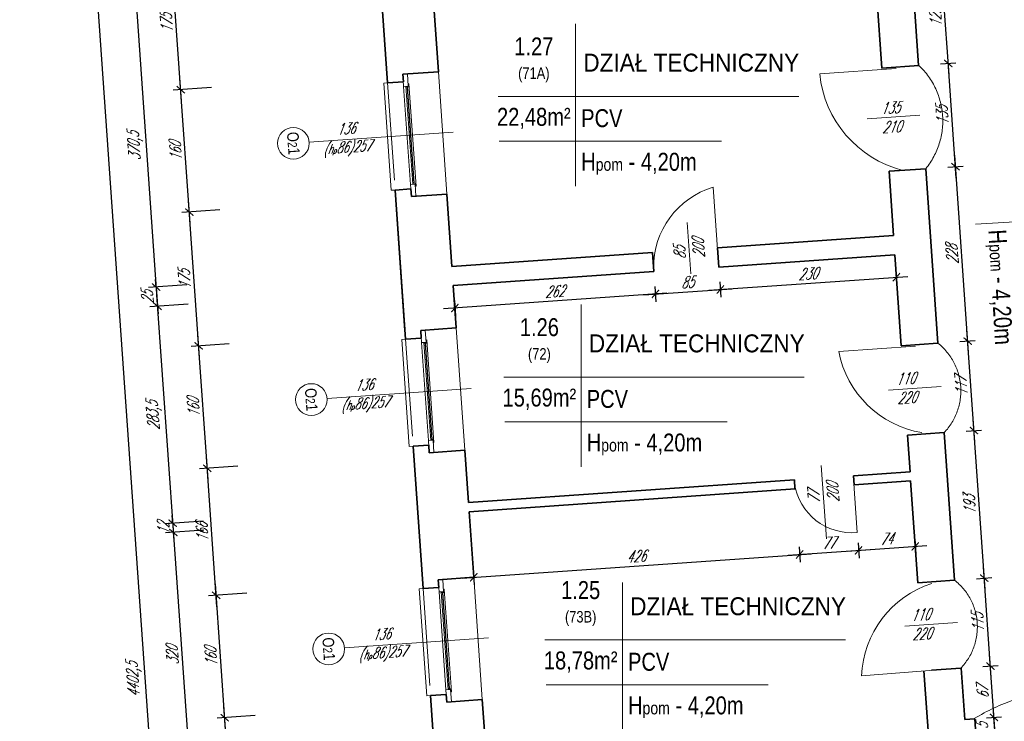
# Model space of a CAD drawing. Header units: millimetres. Extents: x 402 to 79005, y -7782 to 89952.
# Tile 157 of 256: x 21486 to 22769, y 30546 to 31461. Entities that reach past the tile are written whole.
import ezdxf

# ---------------------------------------------------------------- set-up
doc = ezdxf.new("R2010")
doc.units = ezdxf.units.MM
doc.header["$LTSCALE"] = 10
doc.linetypes.add('DASHED', pattern=[19.05, 12.7, -6.35])
doc.layers.get('0').update_dxf_attribs({"lineweight": 0})
doc.layers.get('Defpoints').update_dxf_attribs({"color": 253})
for name, color, linetype, lineweight in [('01 parter - ściany', 253, 'Continuous', 35), ('03-01_okna', 253, 'Continuous', 15), ('03_drzwi', 253, 'Continuous', 15), ('04-1_widok', 253, 'Continuous', 5), ('04-2_nad', 253, 'DASHED', 5), ('05-01_wymiary', 253, 'Continuous', 5), ('05-03_opis', 253, 'Continuous', 5)]:
    doc.layers.add(name, color=color, linetype=linetype, lineweight=lineweight)
doc.styles.add('ariel', font='ARIAL.TTF', dxfattribs={"width": 0.8})
doc.styles.add('ariel_wym', font='simplex.shx', dxfattribs={"width": 0.65, "oblique": 25})
doc.dimstyles.new('ariel 50', dxfattribs={"dimtxt": 15, "dimasz": 10, "dimexe": 10, "dimexo": 0, "dimgap": 5, "dimtad": 1, "dimdec": 1, "dimrnd": 0.5, "dimtxsty": 'ariel_wym', "dimblk": 'ARCHTICK', "dimcen": 2.5, "dimdle": 15, "dimazin": 0, "dimtfac": 1, "dimtdec": 1, "dimtix": 1, "dimtmove": 0, "dimatfit": 3, "dimldrblk": 'DOT', "dimfxl": 0, "dimarcsym": 0})
doc.dimstyles.new('ariel 50 wnętrze', dxfattribs={"dimtxt": 15, "dimasz": 10, "dimexe": 10, "dimexo": 0, "dimgap": 5, "dimtad": 1, "dimdec": 1, "dimrnd": 0.5, "dimtxsty": 'ariel_wym', "dimblk": 'ARCHTICK', "dimcen": 2.5, "dimdle": 15, "dimazin": 0, "dimtfac": 1, "dimtdec": 1, "dimtix": 1, "dimtmove": 0, "dimatfit": 3, "dimldrblk": 'DOT', "dimfxl": 0, "dimarcsym": 0})

# ---------------------------------------------------------------- blocks, each defined once
blk = doc.blocks.new('_ArchTick')
at = {"color": 0, "linetype": 'ByBlock', "const_width": 0.15}
blk.add_lwpolyline([(-0.5, -0.5), (0.5, 0.5)], dxfattribs=at)
blk = doc.blocks.new('*D1487')
at = {"layer": '05-01_wymiary', "color": 0, "lineweight": -2}
for p, q in [((21765.4, 30372.6), (21751.9, 30565.6)), ((21792.8, 30553.4), (21743, 30549.9)), ((21804.2, 30390.3), (21754.4, 30386.8))]:
    blk.add_line(p, q, dxfattribs=at)
at = {"layer": 'Defpoints', "color": 0}
for p in [(22088.7, 30574.1), (21752.9, 30550.6), (22100.1, 30411)]:
    blk.add_point(p, dxfattribs=at)
at = {"layer": '05-01_wymiary', "color": 0, "lineweight": -2, "xscale": 10, "yscale": 10, "zscale": 10}
for p, rotation in [((21752.9, 30550.6), 94.000000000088), ((21764.3, 30387.5), 274.000000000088)]:
    blk.add_blockref('_ArchTick', p, dxfattribs=dict(at, rotation=rotation))
at = {"layer": '05-01_wymiary', "color": 0, "insert": (21744.7, 30468.1), "char_height": 15, "attachment_point": 5, "rotation": 94, "style": 'ariel_wym'}
blk.add_mtext('163,5', dxfattribs=at)
blk = doc.blocks.new('_Dot')
at = {"color": 0, "linetype": 'ByBlock', "lineweight": -2}
blk.add_line((-0.5, 0), (-1, 0), dxfattribs=at)
at = {"color": 0, "linetype": 'ByBlock', "const_width": 0.5}
blk.add_lwpolyline([(-0.25, 0, 1), (0.25, 0, 1)], format="xyb", close=True, dxfattribs=at)
blk = doc.blocks.new('*D1488')
at = {"layer": '05-01_wymiary', "color": 0, "lineweight": -2}
for p, q in [((21754, 30535.7), (21740.7, 30725.2)), ((21781.7, 30713), (21731.8, 30709.5)), ((21792.8, 30553.4), (21743, 30549.9))]:
    blk.add_line(p, q, dxfattribs=at)
at = {"layer": 'Defpoints', "color": 0}
for p in [(22077.6, 30733.7), (21741.8, 30710.2), (22088.7, 30574.1)]:
    blk.add_point(p, dxfattribs=at)
at = {"layer": '05-01_wymiary', "color": 0, "lineweight": -2, "xscale": 10, "yscale": 10, "zscale": 10}
for p, rotation in [((21741.8, 30710.2), 94.00000000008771), ((21752.9, 30550.6), 274.0000000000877)]:
    blk.add_blockref('_ArchTick', p, dxfattribs=dict(at, rotation=rotation))
at = {"layer": '05-01_wymiary', "color": 0, "insert": (21734.9, 30629.6), "char_height": 15, "attachment_point": 5, "rotation": 94, "style": 'ariel_wym'}
blk.add_mtext('160', dxfattribs=at)
blk = doc.blocks.new('*D1489')
at = {"layer": '05-01_wymiary', "color": 0, "lineweight": -2}
for p, q in [((21742.8, 30695.3), (21729.1, 30890.8)), ((21770.1, 30878.6), (21720.2, 30875.1)), ((21781.7, 30713), (21731.8, 30709.5))]:
    blk.add_line(p, q, dxfattribs=at)
at = {"layer": 'Defpoints', "color": 0}
for p in [(22066, 30899.3), (21730.2, 30875.8), (22077.6, 30733.7)]:
    blk.add_point(p, dxfattribs=at)
at = {"layer": '05-01_wymiary', "color": 0, "lineweight": -2, "xscale": 10, "yscale": 10, "zscale": 10}
for p, rotation in [((21730.2, 30875.8), 94.00000000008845), ((21741.8, 30710.2), 274.0000000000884)]:
    blk.add_blockref('_ArchTick', p, dxfattribs=dict(at, rotation=rotation))
at = {"layer": '05-01_wymiary', "color": 0, "insert": (21723.5, 30792.2), "char_height": 15, "attachment_point": 5, "rotation": 94, "style": 'ariel_wym'}
blk.add_mtext('166', dxfattribs=at)
blk = doc.blocks.new('*D1490')
at = {"layer": '05-01_wymiary', "color": 0, "lineweight": -2}
for p, q in [((21731.2, 30860.9), (21718, 31050.4)), ((21758.9, 31038.2), (21709.1, 31034.8)), ((21770.1, 30878.6), (21720.2, 30875.1))]:
    blk.add_line(p, q, dxfattribs=at)
at = {"layer": 'Defpoints', "color": 0}
for p in [(22054.8, 31058.9), (21719, 31035.5), (22066, 30899.3)]:
    blk.add_point(p, dxfattribs=at)
at = {"layer": '05-01_wymiary', "color": 0, "lineweight": -2, "xscale": 10, "yscale": 10, "zscale": 10}
for p, rotation in [((21719, 31035.5), 94.0000000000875), ((21730.2, 30875.8), 274.0000000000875)]:
    blk.add_blockref('_ArchTick', p, dxfattribs=dict(at, rotation=rotation))
at = {"layer": '05-01_wymiary', "color": 0, "insert": (21712.1, 30954.8), "char_height": 15, "attachment_point": 5, "rotation": 94, "style": 'ariel_wym'}
blk.add_mtext('160', dxfattribs=at)
blk = doc.blocks.new('*D1491')
at = {"layer": '05-01_wymiary', "color": 0, "lineweight": -2}
for p, q in [((21720.1, 31020.5), (21705.8, 31225)), ((21746.7, 31212.8), (21696.9, 31209.3)), ((21758.9, 31038.2), (21709.1, 31034.8))]:
    blk.add_line(p, q, dxfattribs=at)
at = {"layer": 'Defpoints', "color": 0}
for p in [(22042.6, 31233.5), (21706.8, 31210), (22054.8, 31058.9)]:
    blk.add_point(p, dxfattribs=at)
at = {"layer": '05-01_wymiary', "color": 0, "lineweight": -2, "xscale": 10, "yscale": 10, "zscale": 10}
for p, rotation in [((21706.8, 31210), 94.00000000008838), ((21719, 31035.5), 274.0000000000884)]:
    blk.add_blockref('_ArchTick', p, dxfattribs=dict(at, rotation=rotation))
at = {"layer": '05-01_wymiary', "color": 0, "insert": (21700.5, 31121.9), "char_height": 15, "attachment_point": 5, "rotation": 94, "style": 'ariel_wym'}
blk.add_mtext('175', dxfattribs=at)
blk = doc.blocks.new('*D1492')
at = {"layer": '05-01_wymiary', "color": 0, "lineweight": -2}
for p, q in [((21707.9, 31195.1), (21694.6, 31384.6)), ((21735.6, 31372.4), (21685.7, 31368.9)), ((21746.7, 31212.8), (21696.9, 31209.3))]:
    blk.add_line(p, q, dxfattribs=at)
at = {"layer": 'Defpoints', "color": 0}
for p in [(22031.4, 31393.1), (21695.7, 31369.6), (22042.6, 31233.5)]:
    blk.add_point(p, dxfattribs=at)
at = {"layer": '05-01_wymiary', "color": 0, "lineweight": -2, "xscale": 10, "yscale": 10, "zscale": 10}
for p, rotation in [((21695.7, 31369.6), 94.00000000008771), ((21706.8, 31210), 274.0000000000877)]:
    blk.add_blockref('_ArchTick', p, dxfattribs=dict(at, rotation=rotation))
at = {"layer": '05-01_wymiary', "color": 0, "insert": (21688.8, 31289), "char_height": 15, "attachment_point": 5, "rotation": 94, "style": 'ariel_wym'}
blk.add_mtext('160', dxfattribs=at)
blk = doc.blocks.new('*D1493')
at = {"layer": '05-01_wymiary', "color": 0, "lineweight": -2}
for p, q in [((21696.7, 31354.7), (21682.4, 31559.2)), ((21723.4, 31547), (21673.5, 31543.5)), ((21735.6, 31372.4), (21685.7, 31368.9))]:
    blk.add_line(p, q, dxfattribs=at)
at = {"layer": 'Defpoints', "color": 0}
for p in [(22019.2, 31567.7), (21683.5, 31544.2), (22031.4, 31393.1)]:
    blk.add_point(p, dxfattribs=at)
at = {"layer": '05-01_wymiary', "color": 0, "lineweight": -2, "xscale": 10, "yscale": 10, "zscale": 10}
for p, rotation in [((21683.5, 31544.2), 94.00000000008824), ((21695.7, 31369.6), 274.0000000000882)]:
    blk.add_blockref('_ArchTick', p, dxfattribs=dict(at, rotation=rotation))
at = {"layer": '05-01_wymiary', "color": 0, "insert": (21677.1, 31456.1), "char_height": 15, "attachment_point": 5, "rotation": 94, "style": 'ariel_wym'}
blk.add_mtext('175', dxfattribs=at)
blk = doc.blocks.new('*D1515')
at = {"layer": '05-01_wymiary', "color": 0, "lineweight": -2}
for p, q in [((21636.7, 31496.8), (21664.6, 31097.2)), ((21677.6, 31484.7), (21627.7, 31481.2)), ((21703.5, 31115), (21653.6, 31111.5))]:
    blk.add_line(p, q, dxfattribs=at)
at = {"layer": 'Defpoints', "color": 0}
for p in [(22023.4, 31508.8), (22049.2, 31139.1), (21663.5, 31112.2)]:
    blk.add_point(p, dxfattribs=at)
at = {"layer": '05-01_wymiary', "color": 0, "lineweight": -2, "xscale": 10, "yscale": 10, "zscale": 10}
for p, rotation in [((21637.7, 31481.9), 94.00000000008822), ((21663.5, 31112.2), 274.0000000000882)]:
    blk.add_blockref('_ArchTick', p, dxfattribs=dict(at, rotation=rotation))
at = {"layer": '05-01_wymiary', "color": 0, "insert": (21636.7, 31296.1), "char_height": 15, "attachment_point": 5, "rotation": 94, "style": 'ariel_wym'}
blk.add_mtext('370,5', dxfattribs=at)
blk = doc.blocks.new('*D1516')
at = {"layer": '05-01_wymiary', "color": 0, "lineweight": -2}
for p, q in [((21663.5, 31112.2), (21662.8, 31122.2)), ((21703.5, 31115), (21653.6, 31111.5)), ((21663.5, 31112.2), (21665.3, 31087.2)), ((21705.2, 31090), (21655.3, 31086.5)), ((21665.3, 31087.2), (21666, 31077.3))]:
    blk.add_line(p, q, dxfattribs=at)
at = {"layer": 'Defpoints', "color": 0}
for p in [(22049.2, 31139.1), (22050.9, 31114.2), (21665.3, 31087.2)]:
    blk.add_point(p, dxfattribs=at)
at = {"layer": '05-01_wymiary', "color": 0, "lineweight": -2, "xscale": 10, "yscale": 10, "zscale": 10}
for p, rotation in [((21663.5, 31112.2), 274.0000000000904), ((21665.3, 31087.2), 94.00000000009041)]:
    blk.add_blockref('_ArchTick', p, dxfattribs=dict(at, rotation=rotation))
at = {"layer": '05-01_wymiary', "color": 0, "insert": (21651.9, 31098.8), "char_height": 15, "attachment_point": 5, "rotation": 94, "style": 'ariel_wym'}
blk.add_mtext('25', dxfattribs=at)
blk = doc.blocks.new('*D1517')
at = {"layer": '05-01_wymiary', "color": 0, "lineweight": -2}
for p, q in [((21664.2, 31102.2), (21686.1, 30789.2)), ((21705.2, 31090), (21655.3, 31086.5)), ((21725, 30807), (21675.1, 30803.5))]:
    blk.add_line(p, q, dxfattribs=at)
at = {"layer": 'Defpoints', "color": 0}
for p in [(22050.9, 31114.2), (22070.7, 30831.2), (21685.1, 30804.2)]:
    blk.add_point(p, dxfattribs=at)
at = {"layer": '05-01_wymiary', "color": 0, "lineweight": -2, "xscale": 10, "yscale": 10, "zscale": 10}
for p, rotation in [((21665.3, 31087.2), 94.00000000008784), ((21685.1, 30804.2), 274.0000000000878)]:
    blk.add_blockref('_ArchTick', p, dxfattribs=dict(at, rotation=rotation))
at = {"layer": '05-01_wymiary', "color": 0, "insert": (21661.3, 30944.7), "char_height": 15, "attachment_point": 5, "rotation": 94, "style": 'ariel_wym'}
blk.add_mtext('283,5', dxfattribs=at)
blk = doc.blocks.new('*D1518')
at = {"layer": '05-01_wymiary', "color": 0, "lineweight": -2}
for p, q in [((21685.1, 30804.2), (21684.4, 30814.2)), ((21725, 30807), (21675.1, 30803.5)), ((21685.1, 30804.2), (21685.9, 30792.2)), ((21725.8, 30795), (21675.9, 30791.5)), ((21685.9, 30792.2), (21686.6, 30782.3))]:
    blk.add_line(p, q, dxfattribs=at)
at = {"layer": 'Defpoints', "color": 0}
for p in [(22070.7, 30831.2), (22071.6, 30819.2), (21685.9, 30792.2)]:
    blk.add_point(p, dxfattribs=at)
at = {"layer": '05-01_wymiary', "color": 0, "lineweight": -2, "xscale": 10, "yscale": 10, "zscale": 10}
for p, rotation in [((21685.1, 30804.2), 274.0000000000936), ((21685.9, 30792.2), 94.00000000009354)]:
    blk.add_blockref('_ArchTick', p, dxfattribs=dict(at, rotation=rotation))
at = {"layer": '05-01_wymiary', "color": 0, "insert": (21673, 30797.3), "char_height": 15, "attachment_point": 5, "rotation": 94, "style": 'ariel_wym'}
blk.add_mtext('12', dxfattribs=at)
blk = doc.blocks.new('*D1519')
at = {"layer": '05-01_wymiary', "color": 0, "lineweight": -2}
for p, q in [((21684.9, 30807.2), (21709.3, 30458)), ((21725.8, 30795), (21675.9, 30791.5)), ((21748.1, 30475.8), (21698.3, 30472.3))]:
    blk.add_line(p, q, dxfattribs=at)
at = {"layer": 'Defpoints', "color": 0}
for p in [(22071.6, 30819.2), (22093.9, 30500), (21708.2, 30473)]:
    blk.add_point(p, dxfattribs=at)
at = {"layer": '05-01_wymiary', "color": 0, "lineweight": -2, "xscale": 10, "yscale": 10, "zscale": 10}
for p, rotation in [((21685.9, 30792.2), 94.00000000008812), ((21708.2, 30473), 274.0000000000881)]:
    blk.add_blockref('_ArchTick', p, dxfattribs=dict(at, rotation=rotation))
at = {"layer": '05-01_wymiary', "color": 0, "insert": (21684.6, 30631.7), "char_height": 15, "attachment_point": 5, "rotation": 94, "style": 'ariel_wym'}
blk.add_mtext('320', dxfattribs=at)
blk = doc.blocks.new('*D1529')
at = {"layer": '05-01_wymiary', "color": 0, "lineweight": -2}
for p, q in [((21803.8, 28390.3), (21494.6, 32812.1)), ((21535.5, 32799.9), (21485.6, 32796.5)), ((21842.6, 28408), (21792.7, 28404.5))]:
    blk.add_line(p, q, dxfattribs=at)
at = {"layer": 'Defpoints', "color": 0}
for p in [(21864.3, 32822.9), (21495.6, 32797.2), (22246.2, 28436.2)]:
    blk.add_point(p, dxfattribs=at)
at = {"layer": '05-01_wymiary', "color": 0, "lineweight": -2, "xscale": 10, "yscale": 10, "zscale": 10}
for p, rotation in [((21495.6, 32797.2), 94.00000000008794), ((21802.7, 28405.2), 274.0000000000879)]:
    blk.add_blockref('_ArchTick', p, dxfattribs=dict(at, rotation=rotation))
at = {"layer": '05-01_wymiary', "color": 0, "insert": (21635.3, 30600.2), "char_height": 15, "attachment_point": 5, "rotation": 94, "style": 'ariel_wym'}
blk.add_mtext('4402,5', dxfattribs=at)
blk = doc.blocks.new('*D1652')
at = {"layer": '05-01_wymiary', "color": 0, "lineweight": -2}
for p, q in [((22745.9, 30550.3), (22765.8, 30551.7)), ((22755.8, 30551), (22755.1, 30561)), ((22758.7, 30509.5), (22755.8, 30551)), ((22748.8, 30508.8), (22768.7, 30510.2)), ((22758.7, 30509.5), (22759.4, 30499.6))]:
    blk.add_line(p, q, dxfattribs=at)
at = {"layer": 'Defpoints', "color": 0}
for p in [(22730.7, 30549.3), (22755.8, 30551), (22733.6, 30507.8)]:
    blk.add_point(p, dxfattribs=at)
at = {"layer": '05-01_wymiary', "color": 0, "lineweight": -2, "xscale": 10, "yscale": 10, "zscale": 10}
for p, rotation in [((22755.8, 30551), 274.0000000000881), ((22758.7, 30509.5), 94.00000000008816)]:
    blk.add_blockref('_ArchTick', p, dxfattribs=dict(at, rotation=rotation))
at = {"layer": '05-01_wymiary', "color": 0, "insert": (22743.4, 30529.3), "char_height": 15, "attachment_point": 5, "rotation": 94, "style": 'ariel_wym'}
blk.add_mtext('41,5', dxfattribs=at)
blk = doc.blocks.new('*D1653')
at = {"layer": '05-01_wymiary', "color": 0, "lineweight": -2}
for p, q in [((22756.9, 30536.1), (22750.1, 30632.8)), ((22741.2, 30617.2), (22761.1, 30618.6)), ((22745.9, 30550.3), (22765.8, 30551.7))]:
    blk.add_line(p, q, dxfattribs=at)
at = {"layer": 'Defpoints', "color": 0}
for p in [(22751.2, 30617.9), (22713, 30615.2), (22730.7, 30549.3)]:
    blk.add_point(p, dxfattribs=at)
at = {"layer": '05-01_wymiary', "color": 0, "lineweight": -2, "xscale": 10, "yscale": 10, "zscale": 10}
for p, rotation in [((22751.2, 30617.9), 94.0000000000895), ((22755.8, 30551), 274.0000000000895)]:
    blk.add_blockref('_ArchTick', p, dxfattribs=dict(at, rotation=rotation))
at = {"layer": '05-01_wymiary', "color": 0, "insert": (22741, 30583.6), "char_height": 15, "attachment_point": 5, "rotation": 94, "style": 'ariel_wym'}
blk.add_mtext('67', dxfattribs=at)
blk = doc.blocks.new('*D1654')
at = {"layer": '05-01_wymiary', "color": 0, "lineweight": -2}
for p, q in [((22752.2, 30602.9), (22742.1, 30747.5)), ((22733.2, 30731.9), (22753.1, 30733.3)), ((22741.2, 30617.2), (22761.1, 30618.6))]:
    blk.add_line(p, q, dxfattribs=at)
at = {"layer": 'Defpoints', "color": 0}
for p in [(22743.1, 30732.6), (22704.4, 30729.9), (22713, 30615.2)]:
    blk.add_point(p, dxfattribs=at)
at = {"layer": '05-01_wymiary', "color": 0, "lineweight": -2, "xscale": 10, "yscale": 10, "zscale": 10}
for p, rotation in [((22743.1, 30732.6), 94.000000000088), ((22751.2, 30617.9), 274.000000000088)]:
    blk.add_blockref('_ArchTick', p, dxfattribs=dict(at, rotation=rotation))
at = {"layer": '05-01_wymiary', "color": 0, "insert": (22734.7, 30674.3), "char_height": 15, "attachment_point": 5, "rotation": 94, "style": 'ariel_wym'}
blk.add_mtext('115', dxfattribs=at)
blk = doc.blocks.new('*D1655')
at = {"layer": '05-01_wymiary', "color": 0, "lineweight": -2}
for p, q in [((22744.2, 30717.6), (22728.6, 30940.1)), ((22719.7, 30924.4), (22739.7, 30925.8)), ((22733.2, 30731.9), (22753.1, 30733.3))]:
    blk.add_line(p, q, dxfattribs=at)
at = {"layer": 'Defpoints', "color": 0}
for p in [(22729.7, 30925.1), (22690.9, 30922.4), (22704.4, 30729.9)]:
    blk.add_point(p, dxfattribs=at)
at = {"layer": '05-01_wymiary', "color": 0, "lineweight": -2, "xscale": 10, "yscale": 10, "zscale": 10}
for p, rotation in [((22729.7, 30925.1), 94.00000000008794), ((22743.1, 30732.6), 274.0000000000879)]:
    blk.add_blockref('_ArchTick', p, dxfattribs=dict(at, rotation=rotation))
at = {"layer": '05-01_wymiary', "color": 0, "insert": (22723.9, 30828), "char_height": 15, "attachment_point": 5, "rotation": 94, "style": 'ariel_wym'}
blk.add_mtext('193', dxfattribs=at)
blk = doc.blocks.new('*D1656')
at = {"layer": '05-01_wymiary', "color": 0, "lineweight": -2}
for p, q in [((22730.7, 30910.1), (22720.5, 31056.8)), ((22711.5, 31041.1), (22731.5, 31042.5)), ((22719.7, 30924.4), (22739.7, 30925.8))]:
    blk.add_line(p, q, dxfattribs=at)
at = {"layer": 'Defpoints', "color": 0}
for p in [(22721.5, 31041.8), (22682.8, 31039.1), (22690.9, 30922.4)]:
    blk.add_point(p, dxfattribs=at)
at = {"layer": '05-01_wymiary', "color": 0, "lineweight": -2, "xscale": 10, "yscale": 10, "zscale": 10}
for p, rotation in [((22721.5, 31041.8), 94.00000000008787), ((22729.7, 30925.1), 274.0000000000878)]:
    blk.add_blockref('_ArchTick', p, dxfattribs=dict(at, rotation=rotation))
at = {"layer": '05-01_wymiary', "color": 0, "insert": (22713.1, 30982.6), "char_height": 15, "attachment_point": 5, "rotation": 94, "style": 'ariel_wym'}
blk.add_mtext('117', dxfattribs=at)
blk = doc.blocks.new('*D1657')
at = {"layer": '05-01_wymiary', "color": 0, "lineweight": -2}
for p, q in [((22722.6, 31026.9), (22704.6, 31284.2)), ((22695.6, 31268.6), (22715.6, 31270)), ((22711.5, 31041.1), (22731.5, 31042.5))]:
    blk.add_line(p, q, dxfattribs=at)
at = {"layer": 'Defpoints', "color": 0}
for p in [(22666.9, 31266.6), (22705.6, 31269.3), (22682.8, 31039.1)]:
    blk.add_point(p, dxfattribs=at)
at = {"layer": '05-01_wymiary', "color": 0, "lineweight": -2, "xscale": 10, "yscale": 10, "zscale": 10}
for p, rotation in [((22705.6, 31269.3), 94.000000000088), ((22721.5, 31041.8), 274.000000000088)]:
    blk.add_blockref('_ArchTick', p, dxfattribs=dict(at, rotation=rotation))
at = {"layer": '05-01_wymiary', "color": 0, "insert": (22701.1, 31154.7), "char_height": 15, "attachment_point": 5, "rotation": 94, "style": 'ariel_wym'}
blk.add_mtext('228', dxfattribs=at)
blk = doc.blocks.new('*D1658')
at = {"layer": '05-01_wymiary', "color": 0, "lineweight": -2}
for p, q in [((22706.7, 31254.3), (22695.2, 31418.9)), ((22686.2, 31403.2), (22706.2, 31404.6)), ((22695.6, 31268.6), (22715.6, 31270))]:
    blk.add_line(p, q, dxfattribs=at)
at = {"layer": 'Defpoints', "color": 0}
for p in [(22657.4, 31401.2), (22696.2, 31403.9), (22666.9, 31266.6)]:
    blk.add_point(p, dxfattribs=at)
at = {"layer": '05-01_wymiary', "color": 0, "lineweight": -2, "xscale": 10, "yscale": 10, "zscale": 10}
for p, rotation in [((22696.2, 31403.9), 94.00000000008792), ((22705.6, 31269.3), 274.0000000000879)]:
    blk.add_blockref('_ArchTick', p, dxfattribs=dict(at, rotation=rotation))
at = {"layer": '05-01_wymiary', "color": 0, "insert": (22688.4, 31335.7), "char_height": 15, "attachment_point": 5, "rotation": 94, "style": 'ariel_wym'}
blk.add_mtext('135', dxfattribs=at)
blk = doc.blocks.new('*D1659')
at = {"layer": '05-01_wymiary', "color": 0, "lineweight": -2}
for p, q in [((22697.2, 31389), (22686.6, 31540.6)), ((22677.7, 31524.9), (22697.7, 31526.3)), ((22686.2, 31403.2), (22706.2, 31404.6))]:
    blk.add_line(p, q, dxfattribs=at)
at = {"layer": 'Defpoints', "color": 0}
for p in [(22661.9, 31523.8), (22687.7, 31525.6), (22657.4, 31401.2)]:
    blk.add_point(p, dxfattribs=at)
at = {"layer": '05-01_wymiary', "color": 0, "lineweight": -2, "xscale": 10, "yscale": 10, "zscale": 10}
for p, rotation in [((22687.7, 31525.6), 94.00000000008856), ((22696.2, 31403.9), 274.0000000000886)]:
    blk.add_blockref('_ArchTick', p, dxfattribs=dict(at, rotation=rotation))
at = {"layer": '05-01_wymiary', "color": 0, "insert": (22679.5, 31463.9), "char_height": 15, "attachment_point": 5, "rotation": 94, "style": 'ariel_wym'}
blk.add_mtext('122', dxfattribs=at)
blk = doc.blocks.new('*D1699')
at = {"layer": '05-01_wymiary', "color": 0, "lineweight": -2}
for p, q in [((22329.4, 31104.2), (22038, 31083.8)), ((22313.7, 31113.1), (22315.1, 31093.2)), ((22052.3, 31094.9), (22053.7, 31074.9))]:
    blk.add_line(p, q, dxfattribs=at)
at = {"layer": 'Defpoints', "color": 0}
for p in [(22312.3, 31132.5), (22050.9, 31114.2), (22053, 31084.9)]:
    blk.add_point(p, dxfattribs=at)
at = {"layer": '05-01_wymiary', "color": 0, "lineweight": -2, "xscale": 10, "yscale": 10, "zscale": 10}
for p, rotation in [((22314.4, 31103.2), 3.999999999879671), ((22053, 31084.9), 183.9999999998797)]:
    blk.add_blockref('_ArchTick', p, dxfattribs=dict(at, rotation=rotation))
at = {"layer": '05-01_wymiary', "color": 0, "insert": (22182.8, 31106.5), "char_height": 15, "attachment_point": 5, "rotation": 4, "style": 'ariel_wym'}
blk.add_mtext('262', dxfattribs=at)
blk = doc.blocks.new('*D1700')
at = {"layer": '05-01_wymiary', "color": 0, "lineweight": -2}
for p, q in [((22398.5, 31119.1), (22399.9, 31099.1)), ((22299.4, 31102.1), (22414.2, 31110.1)), ((22313.7, 31113.1), (22315.1, 31093.2))]:
    blk.add_line(p, q, dxfattribs=at)
at = {"layer": 'Defpoints', "color": 0}
for p in [(22312.3, 31132.5), (22397.1, 31138.4), (22399.2, 31109.1)]:
    blk.add_point(p, dxfattribs=at)
at = {"layer": '05-01_wymiary', "color": 0, "lineweight": -2, "xscale": 10, "yscale": 10, "zscale": 10}
for p, rotation in [((22314.4, 31103.2), 183.9999999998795), ((22399.2, 31109.1), 3.99999999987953)]:
    blk.add_blockref('_ArchTick', p, dxfattribs=dict(at, rotation=rotation))
at = {"layer": '05-01_wymiary', "color": 0, "insert": (22355.9, 31118.6), "char_height": 15, "attachment_point": 5, "rotation": 4, "style": 'ariel_wym'}
blk.add_mtext('85', dxfattribs=at)
blk = doc.blocks.new('*D1701')
at = {"layer": '05-01_wymiary', "color": 0, "lineweight": -2}
for p, q in [((22627.9, 31135.1), (22629.3, 31115.2)), ((22384.2, 31108), (22643.6, 31126.2)), ((22398.5, 31119.1), (22399.9, 31099.1))]:
    blk.add_line(p, q, dxfattribs=at)
at = {"layer": 'Defpoints', "color": 0}
for p in [(22626.6, 31154.5), (22397.1, 31138.4), (22628.6, 31125.1)]:
    blk.add_point(p, dxfattribs=at)
at = {"layer": '05-01_wymiary', "color": 0, "lineweight": -2, "xscale": 10, "yscale": 10, "zscale": 10}
for p, rotation in [((22628.6, 31125.1), 3.999999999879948), ((22399.2, 31109.1), 183.9999999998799)]:
    blk.add_blockref('_ArchTick', p, dxfattribs=dict(at, rotation=rotation))
at = {"layer": '05-01_wymiary', "color": 0, "insert": (22513, 31129.6), "char_height": 15, "attachment_point": 5, "rotation": 4, "style": 'ariel_wym'}
blk.add_mtext('230', dxfattribs=at)
blk = doc.blocks.new('*D1702')
at = {"layer": '05-01_wymiary', "color": 0, "lineweight": -2}
for p, q in [((22501.7, 30773.4), (22503.1, 30753.5)), ((22062.6, 30732.7), (22517.3, 30764.5)), ((22076.9, 30743.7), (22078.2, 30723.8))]:
    blk.add_line(p, q, dxfattribs=at)
at = {"layer": 'Defpoints', "color": 0}
for p in [(22499.5, 30804.3), (22074.7, 30774.6), (22502.4, 30763.4)]:
    blk.add_point(p, dxfattribs=at)
at = {"layer": '05-01_wymiary', "color": 0, "lineweight": -2, "xscale": 10, "yscale": 10, "zscale": 10}
for p, rotation in [((22502.4, 30763.4), 3.99999999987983), ((22077.6, 30733.7), 183.9999999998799)]:
    blk.add_blockref('_ArchTick', p, dxfattribs=dict(at, rotation=rotation))
at = {"layer": '05-01_wymiary', "color": 0, "insert": (22289.1, 30761), "char_height": 15, "attachment_point": 5, "rotation": 4, "style": 'ariel_wym'}
blk.add_mtext('426', dxfattribs=at)
blk = doc.blocks.new('*D1703')
at = {"layer": '05-01_wymiary', "color": 0, "lineweight": -2}
for p, q in [((22487.4, 30762.4), (22594.3, 30769.9)), ((22501.7, 30773.4), (22503.1, 30753.5)), ((22578.6, 30778.8), (22580, 30758.8))]:
    blk.add_line(p, q, dxfattribs=at)
at = {"layer": 'Defpoints', "color": 0}
for p in [(22576.5, 30809.7), (22499.5, 30804.3), (22579.3, 30768.8)]:
    blk.add_point(p, dxfattribs=at)
at = {"layer": '05-01_wymiary', "color": 0, "lineweight": -2, "xscale": 10, "yscale": 10, "zscale": 10}
for p, rotation in [((22579.3, 30768.8), 3.999999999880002), ((22502.4, 30763.4), 183.99999999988)]:
    blk.add_blockref('_ArchTick', p, dxfattribs=dict(at, rotation=rotation))
at = {"layer": '05-01_wymiary', "color": 0, "insert": (22540, 30778.6), "char_height": 15, "attachment_point": 5, "rotation": 4, "style": 'ariel_wym'}
blk.add_mtext('77', dxfattribs=at)
blk = doc.blocks.new('*D1704')
at = {"layer": '05-01_wymiary', "color": 0, "lineweight": -2}
for p, q in [((22652.5, 30784), (22653.9, 30764)), ((22564.4, 30767.8), (22668.2, 30775)), ((22578.6, 30778.8), (22580, 30758.8))]:
    blk.add_line(p, q, dxfattribs=at)
at = {"layer": 'Defpoints', "color": 0}
for p in [(22576.5, 30809.7), (22650.3, 30814.8), (22653.2, 30774)]:
    blk.add_point(p, dxfattribs=at)
at = {"layer": '05-01_wymiary', "color": 0, "lineweight": -2, "xscale": 10, "yscale": 10, "zscale": 10}
for p, rotation in [((22579.3, 30768.8), 183.9999999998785), ((22653.2, 30774), 3.999999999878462)]:
    blk.add_blockref('_ArchTick', p, dxfattribs=dict(at, rotation=rotation))
at = {"layer": '05-01_wymiary', "color": 0, "insert": (22615.4, 30783.9), "char_height": 15, "attachment_point": 5, "rotation": 4, "style": 'ariel_wym'}
blk.add_mtext('74', dxfattribs=at)

msp = doc.modelspace()

# ---------------------------------------------------------------- linework, layer by layer
at = {"layer": '01 parter - ściany'}
for p, q in [((21965.346, 31378.47), (21951.743, 31572.995)), ((22609.561, 31397.879), (22598.988, 31549.086)), ((22657.444, 31401.227), (22648.934, 31522.93)), ((22031.442, 31393.116), (22023.35, 31508.834)), ((22658.068, 31401.27), (22609.561, 31397.879)), ((21985.098, 31389.875), (22031.442, 31393.116)), ((21985.098, 31389.875), (21985.796, 31379.9)), ((21985.796, 31379.9), (21965.346, 31378.47)), ((22666.861, 31266.556), (22618.978, 31263.207)), ((22624.839, 31179.398), (22618.978, 31263.207)), ((22682.766, 31039.111), (22666.861, 31266.556)), ((21995.562, 31240.241), (21975.112, 31238.811)), ((21988.714, 31044.286), (21975.112, 31238.811)), ((21987.912, 31055.758), (21975.112, 31238.811)), ((21996.259, 31230.265), (21995.562, 31240.241)), ((21996.259, 31230.265), (22042.603, 31233.506)), ((22049.201, 31139.146), (22042.603, 31233.506)), ((22395.399, 31163.355), (22624.839, 31179.398)), ((22395.399, 31163.355), (22624.839, 31179.398)), ((22049.201, 31139.146), (22310.606, 31157.425)), ((22049.201, 31139.146), (22310.606, 31157.425)), ((22310.602, 31157.481), (22312.346, 31132.542)), ((22395.399, 31163.355), (22397.143, 31138.415)), ((22397.143, 31138.415), (22626.583, 31154.459)), ((22397.143, 31138.415), (22626.583, 31154.459)), ((22634.883, 31035.763), (22626.583, 31154.459)), ((22050.945, 31114.207), (22312.35, 31132.486)), ((22050.945, 31114.207), (22312.35, 31132.486)), ((22054.81, 31058.932), (22050.945, 31114.207)), ((22008.467, 31055.691), (22054.81, 31058.932)), ((22008.467, 31055.691), (22009.164, 31045.716)), ((22009.164, 31045.716), (21988.714, 31044.286)), ((22682.766, 31039.111), (22634.883, 31035.763)), ((22690.927, 30922.396), (22643.044, 30919.048)), ((22646.375, 30871.417), (22643.044, 30919.048)), ((22704.39, 30729.866), (22690.927, 30922.396)), ((22018.93, 30906.057), (21998.48, 30904.627)), ((22011.455, 30719.08), (21998.48, 30904.627)), ((22019.628, 30896.081), (22018.93, 30906.057)), ((22019.628, 30896.081), (22065.971, 30899.322)), ((22070.737, 30831.164), (22065.971, 30899.322)), ((22070.737, 30831.164), (22495.7, 30860.881)), ((22495.548, 30860.877), (22496.385, 30848.906)), ((22572.512, 30866.252), (22646.375, 30871.417)), ((22572.512, 30866.252), (22573.349, 30854.281)), ((22071.574, 30819.194), (22496.537, 30848.91)), ((22573.349, 30854.281), (22647.212, 30859.446)), ((22656.507, 30726.518), (22647.212, 30859.446)), ((22077.551, 30733.726), (22071.574, 30819.194)), ((22031.207, 30730.486), (22077.551, 30733.726)), ((22031.905, 30720.51), (22011.455, 30719.08)), ((22031.207, 30730.486), (22031.905, 30720.51)), ((22704.39, 30729.866), (22656.507, 30726.518)), ((22678.829, 30407.297), (22664.529, 30611.798)), ((22712.412, 30615.146), (22674.505, 30612.496)), ((22717.709, 30548.353), (22713.036, 30615.19)), ((22041.671, 30580.851), (22021.221, 30579.421)), ((22034.021, 30396.368), (22021.221, 30579.421)), ((22042.368, 30570.875), (22041.671, 30580.851)), ((22042.368, 30570.875), (22088.712, 30574.116)), ((22100.117, 30411.014), (22088.712, 30574.116)), ((22717.709, 30548.353), (22730.678, 30549.26)), ((22730.678, 30549.26), (22733.677, 30506.365))]:
    msp.add_line(p, q, dxfattribs=at)
at = {"layer": '03-01_okna', "linetype": 'Continuous', "lineweight": 0}
for p, q in [((21965.342, 31378.525), (21960.354, 31378.176)), ((21960.354, 31378.176), (21970.124, 31238.462)), ((21995.166, 31246.228), (21986.222, 31373.915)), ((21989.214, 31374.126), (21998.159, 31246.438)), ((21993.275, 31373.409), (21989.284, 31373.128)), ((21990.781, 31373.233), (21999.585, 31247.541)), ((21991.279, 31373.268), (22000.084, 31247.576)), ((22002.079, 31247.717), (21998.089, 31247.436)), ((21988.71, 31044.341), (21983.722, 31043.992)), ((21983.722, 31043.992), (21993.492, 30904.278)), ((22018.535, 30912.044), (22009.59, 31039.731)), ((22012.583, 31039.942), (22021.527, 30912.255)), ((22016.643, 31039.225), (22012.653, 31038.944)), ((22014.149, 31039.049), (22022.953, 30913.357)), ((22014.648, 31039.085), (22023.452, 30913.392)), ((22025.447, 30913.533), (22021.457, 30913.252)), ((22011.451, 30719.135), (22006.463, 30718.786)), ((22006.463, 30718.786), (22016.233, 30579.072)), ((22041.275, 30586.838), (22032.331, 30714.525)), ((22035.323, 30714.736), (22044.268, 30587.049)), ((22039.384, 30714.019), (22035.393, 30713.738)), ((22036.89, 30713.844), (22045.694, 30588.151)), ((22037.388, 30713.879), (22046.193, 30588.187)), ((22048.188, 30588.327), (22044.198, 30588.046))]:
    msp.add_line(p, q, dxfattribs=at)
at = {"layer": '03-01_okna', "linetype": 'DASHED'}
for p, q in [((21965.342, 31378.525), (21975.112, 31238.811)), ((21970.124, 31238.462), (21975.112, 31238.811)), ((21988.71, 31044.341), (21998.48, 30904.627)), ((21993.492, 30904.278), (21998.48, 30904.627)), ((22011.451, 30719.135), (22021.221, 30579.421)), ((22016.233, 30579.072), (22021.221, 30579.421))]:
    msp.add_line(p, q, dxfattribs=at)
at = {"layer": '03-01_okna', "linetype": 'Continuous', "lineweight": 0}
for points in [[(21992.207, 31374.336), (21991.083, 31390.297), (21985.098, 31389.875), (21986.222, 31373.915)], [(22002.275, 31230.689), (22001.151, 31246.649), (21995.166, 31246.228), (21996.29, 31230.267)], [(22015.575, 31040.152), (22014.452, 31056.113), (22008.467, 31055.691), (22009.59, 31039.731)], [(22025.643, 30896.505), (22024.52, 30912.465), (22018.535, 30912.044), (22019.658, 30896.083)], [(22038.316, 30714.946), (22037.192, 30730.907), (22031.207, 30730.486), (22032.331, 30714.525)], [(22048.384, 30571.299), (22047.26, 30587.259), (22041.275, 30586.838), (22042.399, 30570.877)]]:
    msp.add_lwpolyline(points, close=True, dxfattribs=at)
for points in [[(21991.996, 31377.329), (21992.994, 31377.399), (22002.36, 31243.727), (22001.362, 31243.657)], [(22015.365, 31043.145), (22016.362, 31043.215), (22025.728, 30909.543), (22024.73, 30909.473)], [(22038.105, 30717.939), (22039.103, 30718.009), (22048.469, 30584.337), (22047.471, 30584.267)]]:
    msp.add_lwpolyline(points, dxfattribs=at)
at = {"layer": '03_drzwi'}
for p, q in [((22528.603, 31390.335), (22628.372, 31397.123)), ((22590.457, 31331.754), (22659.173, 31336.514)), ((22389.741, 31242.455), (22396.843, 31142.708)), ((22355.698, 31196.482), (22360.4, 31129.54)), ((22553.612, 31028.197), (22653.382, 31034.986)), ((22618.259, 30977.922), (22686.976, 30982.682)), ((22530.563, 30879.68), (22537.524, 30783.955)), ((22577.674, 30792.245), (22572.805, 30862.061)), ((22639.577, 30670.168), (22708.294, 30674.928)), ((22583.207, 30605.048), (22682.884, 30613.082))]:
    msp.add_line(p, q, dxfattribs=at)
for centre, radius, start, end in [((22672.674, 31404.745), 144.79, 185.711868, 255.67451), ((22420.72, 31138.224), 108.674, 106.560148, 180.818521), ((22683.55, 31052.829), 132.252, 190.734031, 260.559709), ((22570.114, 30867.142), 75.277, 188.031577, 275.763797), ((22715.359, 30599.893), 132.252, 107.940634, 177.766312)]:
    msp.add_arc(centre, radius, start, end, dxfattribs=at)
at = {"layer": '04-1_widok'}
for p, q in [((22042.603, 31233.506), (22031.442, 31393.116)), ((22065.971, 30899.322), (22054.81, 31058.932)), ((22088.712, 30574.116), (22077.551, 30733.726))]:
    msp.add_line(p, q, dxfattribs=at)
at = {"layer": '04-2_nad', "ltscale": 2}
for centre, radius, start, end in [((22589.646, 31329.16), 99.405, 320.965739, 46.503749), ((22633.111, 30976.996), 79.523, 316.638837, 51.361163), ((22656.902, 30668.905), 77.275, 315.918323, 52.081677), ((22868.01, 30325.379), 263.024, 70.710309, 121.636369)]:
    msp.add_arc(centre, radius, start, end, dxfattribs=at)
at = {"layer": '05-03_opis'}
for p, q in [((22210.386, 31455.787), (22210.386, 31243.736)), ((22109.393, 31361.001), (22501.276, 31361.001)), ((22110.84, 31302.643), (22400.557, 31302.643)), ((22879.75, 31203.037), (22731.892, 31194.334)), ((22217.617, 31089.642), (22217.617, 30877.591)), ((22116.623, 30994.856), (22508.506, 30994.856)), ((22118.07, 30936.498), (22407.787, 30936.498)), ((22271.462, 30726.827), (22271.462, 30534.718)), ((22170.468, 30651.983), (22562.351, 30651.983)), ((22171.915, 30593.626), (22461.632, 30593.626))]:
    msp.add_line(p, q, dxfattribs=at)
at = {"layer": '05-03_opis', "lineweight": 0}
for p, q in [((22050.639, 31314.291), (21863.08, 31301.175)), ((22074.008, 30980.107), (21886.448, 30966.991)), ((22096.748, 30654.901), (21909.189, 30641.785))]:
    msp.add_line(p, q, dxfattribs=at)
for centre in [(21842.441, 31299.732), (21865.809, 30965.548), (21888.55, 30640.342)]:
    msp.add_circle(centre, 20.689, dxfattribs=at)

# ---------------------------------------------------------------- texts
at = {"layer": '03_drzwi', "char_height": 15, "width": 160.59049, "attachment_point": 1, "style": 'ariel_wym'}
for s, insert, rotation in [('135\\P210', (22607.388, 31352.644), 3.962562), ('85\\P200', (22339.087, 31147.962), 94), ('110\\P220', (22627.191, 30999.554), 3.962562), ('77\\P200', (22514.171, 30829.468), 94), ('110\\P220', (22646.792, 30691.539), 3.962562)]:
    msp.add_mtext(s, dxfattribs=dict(at, insert=insert, rotation=rotation))
at = {"layer": '05-03_opis', "char_height": 23.4234, "style": 'ariel'}
for s, insert, width, attachment_point in [('{\\fArial|b0|i0|c238|p34;1.27\\P\\H0.6404x;(71A)}', (22155.93, 31408.504), 108.9126, 5), ('{\\fArial|b0|i0|c238|p34;\\W0.9;DZIAŁ TECHNICZNY}', (22220.445, 31404.792), 356.6375, 4), ('{\\fArial|b0|i0|c238|p34;22,48m²}', (22155.93, 31332.097), 108.9126, 5), (' PCV', (22210.386, 31332.373), 322.78897, 4), ('{\\fArial|b0|i0|c238|p34; H\\H0.7x;pom\\H1.429x; - 4,20m}', (22210.386, 31273.19), 322.789, 4), ('{\\fArial|b0|i0|c238|p34;1.26\\P\\H0.6404x;(72)}', (22163.16, 31042.359), 108.9126, 5), ('{\\fArial|b0|i0|c238|p34;\\W0.9;DZIAŁ TECHNICZNY}', (22227.676, 31038.647), 356.6375, 4), ('{\\fArial|b0|i0|c238|p34;15,69m²}', (22163.16, 30965.952), 108.9126, 5), (' PCV', (22217.617, 30966.228), 322.78897, 4), ('{\\fArial|b0|i0|c238|p34; H\\H0.7x;pom\\H1.429x; - 4,20m}', (22217.617, 30907.045), 322.789, 4), ('{\\fArial|b0|i0|c238|p34;1.25\\P\\H0.6404x;(73B)}', (22217.005, 30699.487), 108.9126, 5), ('{\\fArial|b0|i0|c238|p34;\\W0.9;DZIAŁ TECHNICZNY}', (22281.521, 30695.775), 356.6375, 4), ('{\\fArial|b0|i0|c238|p34;18,78m²}', (22217.005, 30623.08), 108.9126, 5), (' PCV', (22271.462, 30623.355), 322.78897, 4), ('{\\fArial|b0|i0|c238|p34; H\\H0.7x;pom\\H1.429x; - 4,20m}', (22271.462, 30564.172), 322.789, 4)]:
    msp.add_mtext(s, dxfattribs=dict(at, insert=insert, width=width, attachment_point=attachment_point))
at = {"layer": '05-03_opis', "lineweight": 0, "attachment_point": 5}
for s, insert, char_height, width, rotation, style in [('136\\P({\\H0.8333x;h\\H0.6x;p}86)257', (21911.843, 31304.585), 14.4, 62.66128, 4, 'ariel_wym'), ('O{\\H0.8x;2}1', (21842.441, 31299.732), 15, 75.19353, 274, 'ariel'), ('136\\P({\\H0.8333x;h\\H0.6x;p}86)257', (21935.212, 30970.401), 14.4, 62.66128, 4, 'ariel_wym'), ('O{\\H0.8x;2}1', (21865.809, 30965.548), 15, 75.19353, 274, 'ariel'), ('O{\\H0.8x;2}1', (21888.55, 30640.342), 15, 75.19353, 274, 'ariel'), ('136\\P({\\H0.8333x;h\\H0.6x;p}86)257', (21957.952, 30645.195), 14.4, 62.66128, 4, 'ariel_wym')]:
    msp.add_mtext(s, dxfattribs=dict(at, insert=insert, char_height=char_height, width=width, rotation=rotation, style=style))
at = {"layer": '05-03_opis', "insert": (22757.301, 31194.444), "char_height": 23.4234, "width": 322.789, "attachment_point": 4, "rotation": 273.368851, "style": 'ariel'}
msp.add_mtext('{\\fArial|b0|i0|c238|p34; H\\H0.7x;pom\\H1.429x; - 4,20m}', dxfattribs=at)

# ---------------------------------------------------------------- dimensions: what is measured, and where the dimension line sits
at = {"layer": '05-01_wymiary'}
for base, p1, p2, angle, dimstyle, picture, middle in [((21495.6, 32797.158), (22246.181, 28436.237), (21864.338, 32822.943), 94, 'ariel 50', '*D1529', (21635.262, 30600.22)), ((22052.996, 31084.876), (22312.35, 31132.486), (22050.945, 31114.207), 4, 'ariel 50 wnętrze', '*D1699', (22182.826, 31106.486)), ((22502.362, 30763.432), (22074.695, 30774.563), (22499.506, 30804.268), 4, 'ariel 50 wnętrze', '*D1702', (22289.084, 30761.049))]:
    dim = msp.add_linear_dim(base=base, p1=p1, p2=p2, angle=angle, dimstyle=dimstyle, dxfattribs=at)
    dim.commit()
    dim.dimension.update_dxf_attribs({"geometry": picture, "text_midpoint": middle})
for base, p1, p2, angle, dimstyle, picture, middle in [((21683.459, 31544.21), (22031.442, 31393.116), (22019.234, 31567.69), 94, 'ariel 50', '*D1493', (21677.093, 31456.051)), ((22687.688, 31525.64), (22657.444, 31401.227), (22661.902, 31523.836), 94, 'ariel 50 wnętrze', '*D1659', (22679.474, 31463.916)), ((21663.548, 31112.178), (22023.35, 31508.834), (22049.201, 31139.146), 94, 'ariel 50', '*D1515', (21636.727, 31296.051)), ((22696.198, 31403.937), (22666.861, 31266.556), (22657.444, 31401.227), 94, 'ariel 50 wnętrze', '*D1658', (22688.437, 31335.729)), ((21695.666, 31369.636), (22042.603, 31233.506), (22031.442, 31393.116), 94, 'ariel 50', '*D1492', (21688.777, 31288.959)), ((22705.616, 31269.266), (22682.766, 31039.111), (22666.861, 31266.556), 94, 'ariel 50 wnętrze', '*D1657', (22701.098, 31154.671)), ((21706.827, 31210.026), (22054.81, 31058.932), (22042.603, 31233.506), 94, 'ariel 50', '*D1491', (21700.462, 31121.867)), ((22628.634, 31125.129), (22397.143, 31138.415), (22626.583, 31154.459), 4, 'ariel 50 wnętrze', '*D1701', (22513.042, 31129.577)), ((21665.291, 31087.239), (22049.201, 31139.146), (22050.945, 31114.207), 94, 'ariel 50', '*D1516', (21651.95, 31098.837)), ((22399.194, 31109.085), (22312.35, 31132.486), (22397.143, 31138.415), 4, 'ariel 50 wnętrze', '*D1700', (22355.925, 31118.59)), ((21685.084, 30804.197), (22050.945, 31114.207), (22070.737, 30831.164), 94, 'ariel 50', '*D1517', (21661.293, 30944.746)), ((21719.035, 31035.452), (22065.971, 30899.322), (22054.81, 31058.932), 94, 'ariel 50', '*D1490', (21712.146, 30954.775)), ((22721.52, 31041.821), (22690.927, 30922.396), (22682.766, 31039.111), 94, 'ariel 50 wnętrze', '*D1656', (22713.131, 30982.592)), ((22729.682, 30925.106), (22704.39, 30729.866), (22690.927, 30922.396), 94, 'ariel 50 wnętrze', '*D1655', (22723.944, 30827.969)), ((21730.196, 30875.842), (22077.551, 30733.726), (22065.971, 30899.322), 94, 'ariel 50', '*D1489', (21723.516, 30792.172)), ((21685.921, 30792.226), (22070.737, 30831.164), (22071.574, 30819.194), 94, 'ariel 50', '*D1518', (21673.033, 30797.339)), ((21708.243, 30473.006), (22071.574, 30819.194), (22093.896, 30499.974), 94, 'ariel 50', '*D1519', (21684.612, 30631.744)), ((22579.326, 30768.814), (22499.506, 30804.268), (22576.47, 30809.65), 4, 'ariel 50 wnętrze', '*D1703', (22539.972, 30778.592)), ((22653.188, 30773.979), (22576.47, 30809.65), (22650.333, 30814.815), 4, 'ariel 50 wnętrze', '*D1704', (22615.385, 30783.866)), ((22743.145, 30732.576), (22713.036, 30615.19), (22704.39, 30729.866), 94, 'ariel 50 wnętrze', '*D1654', (22734.686, 30674.344)), ((21741.775, 30710.247), (22088.712, 30574.116), (22077.551, 30733.726), 94, 'ariel 50', '*D1488', (21734.886, 30629.569)), ((22751.167, 30617.856), (22730.678, 30549.26), (22713.036, 30615.19), 94, 'ariel 50 wnętrze', '*D1653', (22741.034, 30583.566)), ((21752.936, 30550.636), (22100.117, 30411.014), (22088.712, 30574.116), 94, 'ariel 50', '*D1487', (21744.744, 30468.114)), ((22755.84, 30551.02), (22733.579, 30507.776), (22730.678, 30549.26), 94, 'ariel 50 wnętrze', '*D1652', (22743.396, 30529.306))]:
    dim = msp.add_linear_dim(base=base, p1=p1, p2=p2, angle=angle, dimstyle=dimstyle, override={"dimtmove": 1}, dxfattribs=at)
    dim.commit()
    dim.dimension.update_dxf_attribs({"geometry": picture, "text_midpoint": middle})

doc.saveas('drawing.dxf')
